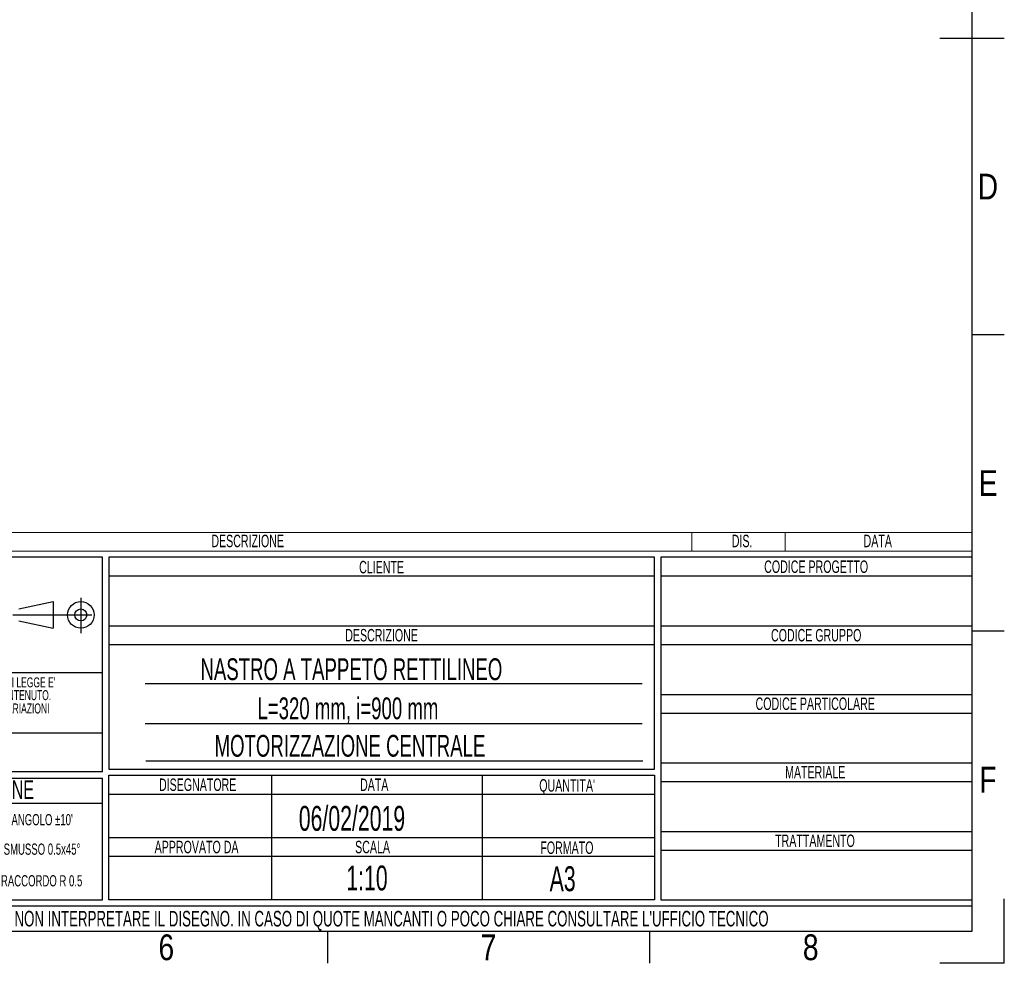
# Model space of a CAD drawing. Header units: millimetres. Extents: x 0 to 420, y 0 to 297.
# Tile 15 of 18: x 262 to 420, y 0 to 151. Entities that reach past the tile are written whole.
import ezdxf
from ezdxf.enums import TextEntityAlignment as Align

# ---------------------------------------------------------------- set-up
doc = ezdxf.new("R2010")
doc.units = ezdxf.units.MM
doc.linetypes.add('CENTERX2', pattern=[20.32, 12.7, -2.54, 2.54, -2.54])
doc.layers.add('CARTIGLIO', color=140, linetype='Continuous')
doc.styles.add('SLDTEXTSTYLE0', font='TXT', dxfattribs={"width": 0.638298})
doc.styles.add('SLDTEXTSTYLE1', font='TXT', dxfattribs={"width": 0.675})
doc.styles.add('SLDTEXTSTYLE2', font='TXT', dxfattribs={"width": 0.821468})

# ---------------------------------------------------------------- blocks, each defined once
blk = doc.blocks.new('SW_NOTE_0')
at = {"layer": 'CARTIGLIO', "color": 0, "insert": (7.53, 2.58), "char_height": 2, "attachment_point": 2, "style": 'SLDTEXTSTYLE0'}
blk.add_mtext('TRATTAMENTO', dxfattribs=at)
blk = doc.blocks.new('SW_NOTE_0_1')
at = {"layer": 'CARTIGLIO', "color": 0, "insert": (85.41, 3.22), "char_height": 2.5, "attachment_point": 2, "style": 'SLDTEXTSTYLE0'}
blk.add_mtext("ATTENZIONE: NON INTERPRETARE IL DISEGNO. IN CASO DI QUOTE MANCANTI O POCO CHIARE CONSULTARE L'UFFICIO TECNICO", dxfattribs=at)
blk = doc.blocks.new('SW_NOTE_0_2')
at = {"layer": 'CARTIGLIO', "color": 0, "insert": (3.51, 2.58), "char_height": 2, "attachment_point": 2, "style": 'SLDTEXTSTYLE0'}
blk.add_mtext('SCALA', dxfattribs=at)
blk = doc.blocks.new('SW_NOTE_0_3')
at = {"layer": 'CARTIGLIO', "color": 0, "insert": (8.67, 2.58), "char_height": 2, "attachment_point": 2, "style": 'SLDTEXTSTYLE0'}
blk.add_mtext('APPROVATO DA', dxfattribs=at)
blk = doc.blocks.new('SW_NOTE_0_4')
at = {"layer": 'CARTIGLIO', "color": 0, "insert": (5.4, 2.58), "char_height": 2, "attachment_point": 2, "style": 'SLDTEXTSTYLE0'}
blk.add_mtext('FORMATO', dxfattribs=at)
blk = doc.blocks.new('SW_NOTE_0_5')
at = {"layer": 'CARTIGLIO', "color": 0, "insert": (7.61, 2.58), "char_height": 2, "attachment_point": 2, "style": 'SLDTEXTSTYLE0'}
blk.add_mtext('DISEGNATORE', dxfattribs=at)
blk = doc.blocks.new('SW_NOTE_0_6')
at = {"layer": 'CARTIGLIO', "color": 0, "insert": (2.85, 2.58), "char_height": 2, "attachment_point": 2, "style": 'SLDTEXTSTYLE0'}
blk.add_mtext('DATA', dxfattribs=at)
blk = doc.blocks.new('SW_NOTE_0_7')
at = {"layer": 'CARTIGLIO', "color": 0, "insert": (5.56, 2.58), "char_height": 2, "attachment_point": 2, "style": 'SLDTEXTSTYLE0'}
blk.add_mtext("QUANTITA'", dxfattribs=at)
blk = doc.blocks.new('SW_NOTE_0_8')
at = {"layer": 'CARTIGLIO', "color": 0, "insert": (7.1, 2.58), "char_height": 2, "attachment_point": 2, "style": 'SLDTEXTSTYLE0'}
blk.add_mtext('DESCRIZIONE', dxfattribs=at)
blk = doc.blocks.new('SW_NOTE_0_9')
at = {"layer": 'CARTIGLIO', "color": 0, "insert": (4.23, 2.58), "char_height": 2, "attachment_point": 2, "style": 'SLDTEXTSTYLE0'}
blk.add_mtext('CLIENTE', dxfattribs=at)
blk = doc.blocks.new('SW_NOTE_0_10')
at = {"layer": 'CARTIGLIO', "color": 0, "insert": (5.69, 2.58), "char_height": 2, "attachment_point": 2, "style": 'SLDTEXTSTYLE0'}
blk.add_mtext('MATERIALE', dxfattribs=at)
blk = doc.blocks.new('SW_NOTE_0_11')
at = {"layer": 'CARTIGLIO', "color": 0, "insert": (12.15, 2.58), "char_height": 2, "attachment_point": 2, "style": 'SLDTEXTSTYLE0'}
blk.add_mtext('CODICE PARTICOLARE', dxfattribs=at)
blk = doc.blocks.new('SW_NOTE_0_12')
at = {"layer": 'CARTIGLIO', "color": 0, "insert": (9.55, 2.58), "char_height": 2, "attachment_point": 2, "style": 'SLDTEXTSTYLE0'}
blk.add_mtext('CODICE GRUPPO', dxfattribs=at)
blk = doc.blocks.new('SW_NOTE_0_13')
at = {"layer": 'CARTIGLIO', "color": 0, "insert": (10.69, 2.58), "char_height": 2, "attachment_point": 2, "style": 'SLDTEXTSTYLE0'}
blk.add_mtext('CODICE PROGETTO', dxfattribs=at)
blk = doc.blocks.new('SW_NOTE_0_14')
at = {"layer": 'CARTIGLIO', "color": 0, "insert": (6.68, 2.32), "char_height": 1.8, "attachment_point": 2, "style": 'SLDTEXTSTYLE0'}
blk.add_mtext("ANGOLO ±10'", dxfattribs=at)
blk = doc.blocks.new('SW_NOTE_0_15')
at = {"layer": 'CARTIGLIO', "color": 0, "insert": (23.94, 3.87), "char_height": 3, "attachment_point": 2, "style": 'SLDTEXTSTYLE0'}
blk.add_mtext('TOLLERANZE DI LAVORAZIONE', dxfattribs=at)
blk = doc.blocks.new('SW_NOTE_0_16')
at = {"layer": 'CARTIGLIO', "color": 0, "insert": (21.07, 5.8), "char_height": 4.5, "attachment_point": 2, "style": 'SLDTEXTSTYLE1'}
blk.add_mtext('CONFIDENZIALE', dxfattribs=at)
blk = doc.blocks.new('SW_NOTE_0_17')
at = {"layer": 'CARTIGLIO', "color": 0, "insert": (28.04, 2.06), "char_height": 1.6, "attachment_point": 2, "style": 'SLDTEXTSTYLE0'}
blk.add_mtext('DISEGNO ESEGUITO CON CAD NON SONO AMMESSE VARIAZIONI', dxfattribs=at)
blk = doc.blocks.new('SW_NOTE_0_18')
at = {"layer": 'CARTIGLIO', "color": 0, "insert": (27.34, 2.06), "char_height": 1.6, "attachment_point": 2, "style": 'SLDTEXTSTYLE0'}
blk.add_mtext('VIETATO RIPRODURRE O COMUNICARNE A TERZI IL CONTENUTO.', dxfattribs=at)
blk = doc.blocks.new('SW_NOTE_0_19')
at = {"layer": 'CARTIGLIO', "color": 0, "insert": (7.59, 2.32), "char_height": 1.8, "attachment_point": 2, "style": 'SLDTEXTSTYLE0'}
blk.add_mtext('SMUSSO 0.5x45°', dxfattribs=at)
blk = doc.blocks.new('SW_NOTE_0_21')
at = {"layer": 'CARTIGLIO', "color": 0, "char_height": 1.6, "attachment_point": 2, "style": 'SLDTEXTSTYLE0'}
for s, insert in [("DISEGNO DI PROPRIETA'", (10.28, 2.06)), ('ALUSIC srl', (25.45, 2.06)), (". A TERMINI DI LEGGE E'", (39.41, 2.06))]:
    blk.add_mtext(s, dxfattribs=dict(at, insert=insert))
blk = doc.blocks.new('SW_NOTE_0_22')
at = {"layer": 'CARTIGLIO', "color": 0, "insert": (8.57, 2.32), "char_height": 1.8, "attachment_point": 2, "style": 'SLDTEXTSTYLE0'}
blk.add_mtext('RACCORDO R 0.5', dxfattribs=at)
blk = doc.blocks.new('SW_NOTE_0_28')
at = {"layer": 'CARTIGLIO', "color": 0, "insert": (2.85, 2.58), "char_height": 2, "attachment_point": 2, "style": 'SLDTEXTSTYLE0'}
blk.add_mtext('DATA', dxfattribs=at)
blk = doc.blocks.new('SW_NOTE_0_29')
at = {"layer": 'CARTIGLIO', "color": 0, "insert": (7.1, 2.58), "char_height": 2, "attachment_point": 2, "style": 'SLDTEXTSTYLE0'}
blk.add_mtext('DESCRIZIONE', dxfattribs=at)
blk = doc.blocks.new('SW_NOTE_0_30')
at = {"layer": 'CARTIGLIO', "color": 0, "insert": (1.97, 2.58), "char_height": 2, "attachment_point": 2, "style": 'SLDTEXTSTYLE0'}
blk.add_mtext('DIS.', dxfattribs=at)
blk = doc.blocks.new('Cartiglio ALUSIC')
at = {"color": 161, "linetype": 'Continuous', "lineweight": 18}
for p, q in [((113.97, 154), (313.62, 154)), ((268.62, 154), (268.62, 151)), ((283.62, 154), (283.62, 151)), ((313.62, 151), (313.62, 154)), ((113.97, 151), (313.62, 151))]:
    blk.add_line(p, q, dxfattribs=at)
at = {"layer": 'CARTIGLIO'}
for p, q in [((173.97, 150), (113.97, 150)), ((173.97, 115.55), (173.97, 150)), ((262.62, 150), (174.97, 150)), ((174.97, 150), (174.97, 116)), ((262.62, 116), (262.62, 150)), ((313.62, 150), (263.62, 150)), ((263.62, 150), (263.62, 95)), ((313.62, 95), (313.62, 150)), ((174.97, 147), (262.62, 147)), ((263.62, 147), (313.62, 147)), ((160.56, 141.71), (166.06, 142.89)), ((166.06, 142.89), (166.06, 138.61)), ((160.56, 139.79), (166.06, 138.61)), ((174.97, 139), (262.62, 139)), ((263.62, 139), (313.62, 139)), ((174.97, 136), (262.62, 136)), ((263.62, 136), (313.62, 136)), ((113.97, 131.5), (173.97, 131.5)), ((260.62, 129.67), (180.8, 129.67)), ((263.62, 128), (313.62, 128)), ((263.62, 125), (313.62, 125)), ((173.97, 121.76), (113.97, 121.76)), ((180.8, 123.31), (260.62, 123.31)), ((180.92, 117.32), (260.74, 117.32)), ((173.97, 115.55), (113.97, 115.55)), ((174.97, 116), (262.62, 116)), ((263.62, 117), (313.62, 117)), ((113.97, 114.55), (173.97, 114.55)), ((173.97, 95), (173.97, 114.55)), ((174.97, 115), (262.62, 115)), ((174.97, 95), (174.97, 115)), ((201.14, 115), (201.14, 95)), ((234.97, 115), (234.97, 95)), ((262.62, 115), (262.62, 95)), ((263.62, 114), (313.62, 114)), ((174.97, 112), (262.62, 112)), ((173.96, 110.49), (113.96, 110.49)), ((263.62, 106), (313.62, 106)), ((174.97, 105), (262.62, 105)), ((263.62, 103), (313.62, 103)), ((174.97, 102), (262.62, 102)), ((113.97, 95), (173.97, 95)), ((262.62, 95), (174.97, 95)), ((263.62, 95), (313.62, 95)), ((313.62, 94), (113.97, 94)), ((313.62, 90), (313.62, 94)), ((113.97, 90), (313.62, 90))]:
    blk.add_line(p, q, dxfattribs=at)
at = {"layer": 'CARTIGLIO', "linetype": 'CENTERX2'}
for p, q in [((170.49, 143.5), (170.49, 137.84)), ((159.56, 140.75), (173.38, 140.75))]:
    blk.add_line(p, q, dxfattribs=at)
at = {"layer": 'CARTIGLIO', "linetype": 'Continuous'}
blk.add_line((113.97, 90), (313.62, 90), dxfattribs=at)
at = {"layer": 'CARTIGLIO'}
for radius in [2.14, 0.957]:
    blk.add_circle((170.49, 140.75), radius, dxfattribs=at)
at = {"layer": 'CARTIGLIO', "color": 140}
for name, p in [('SW_NOTE_0_29', (190.19, 151.04)), ('SW_NOTE_0_30', (274.72, 151.04)), ('SW_NOTE_0_28', (295.62, 151.04)), ('SW_NOTE_0_9', (214.56, 146.84)), ('SW_NOTE_0_13', (277.89, 146.91)), ('SW_NOTE_0_8', (211.69, 135.91)), ('SW_NOTE_0_12', (279.04, 135.91)), ('SW_NOTE_0_21', (118.97, 128.66)), ('SW_NOTE_0_18', (116.35, 126.61)), ('SW_NOTE_0_17', (115.64, 124.47)), ('SW_NOTE_0_11', (276.28, 124.91)), ('SW_NOTE_0_16', (122.24, 115.47)), ('SW_NOTE_0_10', (282.74, 113.91)), ('SW_NOTE_0_15', (119.54, 110.32)), ('SW_NOTE_0_5', (181.65, 111.91)), ('SW_NOTE_0_6', (214.76, 111.91)), ('SW_NOTE_0_7', (243.03, 111.8)), ('SW_NOTE_0_14', (157.6, 106.46)), ('SW_NOTE_0_3', (180.41, 101.91)), ('SW_NOTE_0_2', (213.83, 101.91)), ('SW_NOTE_0_4', (243.15, 101.8)), ('SW_NOTE_0', (280.86, 102.91)), ('SW_NOTE_0_19', (156.67, 101.73)), ('SW_NOTE_0_22', (155.63, 96.65)), ('SW_NOTE_0_1', (127.63, 90.02))]:
    blk.add_blockref(name, p, dxfattribs=at)
at = {"layer": 'CARTIGLIO', "color": 140, "style": 'SLDTEXTSTYLE0', "width": 0.638298}
for tag, height, p in [('AUTOATTR1', 3.5, (223.45, 133.7)), ('AUTOATTR2', 3.5, (221.77, 127.42)), ('AUTOATTR11', 3.5, (223.14, 121.41)), ('AUTOATTR8', 4, (219.24, 110)), ('AUTOATTR9', 4, (218.12, 100.42)), ('AUTOATTR0', 4, (249.03, 100.31))]:
    blk.add_attdef(tag, text='', height=height, dxfattribs=at).set_placement(p, align=Align.TOP_CENTER)
at = {"layer": 'CARTIGLIO', "color": 140}
for tag in ['AUTOATTR13', 'AUTOATTR12', 'AUTOATTR10', 'AUTOATTR7', 'AUTOATTR6', 'AUTOATTR5', 'AUTOATTR4', 'AUTOATTR3']:
    blk.add_attdef(tag, (0, 0), '', height=4, dxfattribs=at)

msp = doc.modelspace()

# ---------------------------------------------------------------- linework, layer by layer
at = {"layer": 'CARTIGLIO', "linetype": 'Continuous'}
for p, q in [((414.8274, 5.171), (414.8274, 291.8226)), ((409.6532, 148.4968), (420.0016, 148.4968)), ((420.0016, 100.894), (414.8274, 100.894)), ((420.0016, 53.2912), (414.8274, 53.2912)), ((420.0016, -0.0032), (420.0016, 10.3452)), ((5.1801, 5.171), (414.8274, 5.171)), ((215.1758, 5.171), (414.8274, 5.171)), ((311.3431, -0.0032), (311.3431, 5.171)), ((363.0852, -0.0032), (363.0852, 5.171)), ((420.0016, -0.0032), (409.6532, -0.0032))]:
    msp.add_line(p, q, dxfattribs=at)
at = {"layer": 'CARTIGLIO'}
msp.add_line((215.1774, 5.171), (414.8274, 5.171), dxfattribs=at)

# ---------------------------------------------------------------- block references
ref = msp.add_blockref('Cartiglio ALUSIC', (101.2063, -84.828), dxfattribs=at)
ref.add_attrib('AUTOATTR11', 'MOTORIZZAZIONE CENTRALE', dxfattribs={"color": 140, "height": 3.5, "style": 'SLDTEXTSTYLE0', "width": 0.638298}).set_placement((293.1774, 32.1118), align=Align.BOTTOM_LEFT)
ref.add_attrib('AUTOATTR9', '1:10', dxfattribs={"color": 140, "height": 4, "style": 'SLDTEXTSTYLE0', "width": 0.638298}).set_placement((314.3285, 10.486), align=Align.BOTTOM_LEFT)
ref.add_attrib('AUTOATTR8', '06/02/2019', dxfattribs={"color": 140, "height": 4, "style": 'SLDTEXTSTYLE0', "width": 0.638298}).set_placement((306.7007, 20.0651), align=Align.BOTTOM_LEFT)
ref.add_attrib('AUTOATTR2', 'L=320 mm, i=900 mm', dxfattribs={"color": 140, "height": 3.5, "style": 'SLDTEXTSTYLE0', "width": 0.638298}).set_placement((300.0621, 38.123), align=Align.BOTTOM_LEFT)
ref.add_attrib('AUTOATTR1', 'NASTRO A TAPPETO RETTILINEO', dxfattribs={"color": 140, "height": 3.5, "style": 'SLDTEXTSTYLE0', "width": 0.638298}).set_placement((290.9135, 44.4016), align=Align.BOTTOM_LEFT)
ref.add_attrib('AUTOATTR0', 'A3', dxfattribs={"color": 140, "height": 4, "style": 'SLDTEXTSTYLE0', "width": 0.638298}).set_placement((346.9888, 10.3744), align=Align.BOTTOM_LEFT)

# ---------------------------------------------------------------- texts
at = {"layer": 'CARTIGLIO', "char_height": 4.1394, "attachment_point": 2, "style": 'SLDTEXTSTYLE2'}
for s, insert in [('D', (417.3655, 126.7486)), ('E', (417.4255, 79.1458)), ('F', (417.3682, 31.543)), ('6', (285.4283, 4.6371)), ('7', (337.1705, 4.6371)), ('8', (388.9127, 4.6371))]:
    msp.add_mtext(s, dxfattribs=dict(at, insert=insert))

doc.saveas('drawing.dxf')
